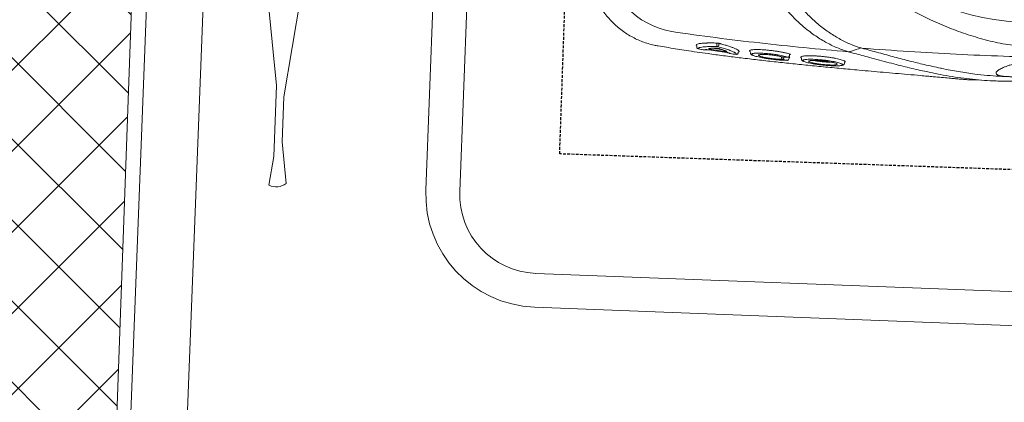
# Model space of a CAD drawing. Header units: millimetres. Extents: x 297264 to 416219, y -77299 to -23696.
# Tile 160 of 187: x 343469 to 343905, y -26633 to -26464. Entities that reach past the tile are written whole.
import ezdxf

# ---------------------------------------------------------------- set-up
doc = ezdxf.new("R2010")
doc.units = ezdxf.units.MM
doc.header["$LTSCALE"] = 2.5
doc.linetypes.add('11aa1PB-bd$0$11aa1PB-af$0$TRATTEGGIATA', pattern=[0.75, 0.5, -0.25])
for name, color, linetype, lineweight in [('CKD Equipments', 252, 'Continuous', 0), ('ELEVATION 1', 143, 'Continuous', 18), ('FURNITURES', 30, 'Continuous', 15), ('HATCH LIGHT', 250, 'Continuous', 0), ('K Equipment', 30, 'Continuous', 9), ('WALL', 132, 'Continuous', 25)]:
    doc.layers.add(name, color=color, linetype=linetype, lineweight=lineweight)
doc.layers.add('FAINTEQUIP', color=253, linetype='Continuous')

# ---------------------------------------------------------------- blocks, each defined once
blk = doc.blocks.new('awreg')
at = {"layer": 'K Equipment'}
for p, q in [((60947.98, 14506.41, -7.42), (61007.42, 14498.14, -7.42)), ((61038.98, 14498.13, -7.42), (61051.76, 14499.75, -7.42)), ((61038.98, 14498.13, -7.42), (61007.42, 14498.14, -7.42)), ((60947.98, 14486.41, -7.42), (61012.25, 14494.67, -7.42)), ((61032.24, 14494.67, -7.42), (61012.25, 14494.67, -7.42)), ((61032.24, 14494.67, -7.42), (61050.63, 14492.12, -7.42)), ((60701.19, 14430.21, -7.42), (61051.19, 14430.24, -7.42)), ((60701.19, 14415.21, -7.42), (61051.19, 14415.24, -7.42)), ((61086.19, 14380.24, -7.42), (61086.22, 13980.24, -7.42)), ((61101.19, 14380.24, -7.42), (61101.22, 13980.24, -7.42))]:
    blk.add_line(p, q, dxfattribs=at)
for centre, radius, start, end in [((61044.83, 14496.91, -7.42), 7.49, 320.4232, 22.6211), ((61051.19, 14380.24, -7.42), 50, 0.004, 90.004), ((61051.19, 14380.24, -7.42), 35, 0.004, 90.004)]:
    blk.add_arc(centre, radius, start, end, dxfattribs=at)
blk = doc.blocks.new('G$C62143A14')
at = {"linetype": 'Continuous', "lineweight": 0}
for p, q in [((49.55, 386.51), (49, 381.81)), ((49.57, 386.5), (49.57, 386.51)), ((48.88, 368.7), (48.87, 368.69)), ((49.39, 369.29), (49.5, 369.31)), ((50.37, 369.67), (50.78, 369.47)), ((49.44, 362.37), (48.95, 357.79)), ((50.85, 360.49), (51.48, 360.49)), ((51.33, 359.64), (50.86, 359.63)), ((47.71, 350.93), (47.62, 350.94)), ((47.68, 350.93), (48.05, 350.9)), ((48.57, 345.63), (48.03, 345.57)), ((45.34, 329.13), (45.33, 329.04)), ((45.95, 328.38), (46.32, 328.34)), ((46.82, 328.73), (46.75, 328.33)), ((46.79, 328.96), (46.78, 328.89)), ((47.41, 328.22), (47.77, 328.17)), ((46.65, 322.92), (46.12, 322.87)), ((44.97, 303.8), (45.36, 303.77)), ((45.65, 303.41), (45.51, 303.55)), ((45.8, 303.47), (45.65, 303.41)), ((49.57, 299.48), (50.21, 302.26))]:
    blk.add_line(p, q, dxfattribs=at)
at = {"linetype": 'Continuous', "lineweight": 0, "flags": 128}
for points in [[(50.36, 301.27), (50.36, 301.27), (50.36, 301.27)], [(51.87, 297.29), (51.12, 299.29), (50.37, 301.26)]]:
    blk.add_lwpolyline(points, dxfattribs=at)
at = {"linetype": 'Continuous', "lineweight": 0}
blk.add_circle((173.18, 226), 106.93, dxfattribs=at)
for centre, radius, start, end in [((93.4, 375.11), 37.74, 101.688, 171.5562), ((49.57, 368.62), 0.7, 105.1816, 173.5015), ((49.57, 368.62), 0.695, 105.2693, 173.8356), ((49.23, 365.55), 0.7, 173.3804, 218.7703), ((50.81, 359.83), 0.662, 86.742, 152.268), ((50.9, 360.34), 0.71, 196.8739, 266.2326), ((51.31, 359.28), 0.355, 16.969, 86.1806), ((51.49, 360.82), 0.331, 266.795, 332.1856), ((48.04, 354.42), 0.696, 128.4109, 174.5774), ((47.76, 351.62), 0.697, 174.0499, 258.4519), ((46.34, 331.01), 0.662, 90.4906, 162.5797), ((46.03, 329.07), 0.7, 182.9235, 263.468), ((46.36, 331.4), 0.685, 195.9711, 268.143), ((47.48, 328.91), 0.7, 181.8037, 263.5226)]:
    blk.add_arc(centre, radius, start, end, dxfattribs=at)
for points, knots in [([(79.19, 418.13), (79.18, 418.13), (78.27, 417.99), (76.52, 417.53), (73.94, 416.74), (71.43, 415.74), (68.99, 414.57), (66.56, 413.17), (64.18, 411.55), (61.88, 409.7), (59.76, 407.69), (57.83, 405.55), (56.09, 403.3), (54.54, 400.95), (53.19, 398.52), (52.04, 396.03), (51.09, 393.49), (50.34, 390.91), (49.81, 388.58), (49.62, 387.11), (49.54, 386.51)], [0, 0, 0, 0, 0.001134, 0.05921, 0.117416, 0.175724, 0.234114, 0.292568, 0.357035, 0.420781, 0.483687, 0.545808, 0.607185, 0.667848, 0.727816, 0.787098, 0.845698, 0.903609, 0.960817, 1, 1, 1, 1]), ([(48.93, 381.81), (48.6, 379.21), (47.9, 373.59), (47.04, 365.37), (46.3, 357.46), (45.69, 350.42), (45.11, 343.22), (44.57, 335.88), (44.05, 328.44), (43.55, 320.81), (43.08, 313.03), (42.64, 305.12), (42.26, 298.03), (41.95, 291.8), (41.68, 286.4), (41.42, 281.01), (41.15, 275.42), (40.92, 270.71), (40.72, 266.92), (40.56, 263.77), (40.38, 260.45), (40.21, 257.38), (40.08, 254.83), (39.98, 252.7), (39.9, 250.79), (39.84, 248.9), (39.83, 247.83), (39.91, 243.32)], [0, 0, 0, 0, 0.063316, 0.137046, 0.187379, 0.237747, 0.288072, 0.337874, 0.387718, 0.437523, 0.488782, 0.540075, 0.591317, 0.625909, 0.660493, 0.695746, 0.730982, 0.771161, 0.791716, 0.812265, 0.841912, 0.872106, 0.896195, 0.920292, 0.944907, 0.969526, 1, 1, 1, 1]), ([(50.21, 302.26), (50.81, 315.39), (51.6, 328.49), (53.06, 348.08), (53.59, 354.61), (54.76, 367.64), (55.39, 374.15), (56.07, 380.65)], [0, 0, 0, 0, 0.5, 0.5, 0.75, 0.75, 1, 1, 1, 1]), ([(48.88, 368.7), (48.82, 368.23), (48.77, 367.77), (48.72, 367.3), (48.66, 366.75), (48.59, 366.19), (48.53, 365.63)], [0, 0, 0, 0, 0.002, 0.002, 0.002, 0.004411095, 0.004411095, 0.004411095, 0.004411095]), ([(49.6, 367.67), (49.59, 367.74), (49.53, 368), (49.39, 368.32), (49.17, 368.7), (48.97, 368.7), (48.88, 368.7)], [0, 0, 0, 0, 0.074197, 0.28708, 0.641001, 1, 1, 1, 1]), ([(50.1, 369.38), (50.05, 369.37), (49.84, 369.35), (49.64, 369.33), (49.5, 369.31)], [0, 0, 0, 0, 0.205831, 1, 1, 1, 1]), ([(50.22, 360.13), (50.21, 360.96), (50.19, 362.64), (50.06, 364.8), (49.87, 366.58), (49.69, 367.32), (49.6, 367.67)], [0, 0, 0, 0, 0.240852, 0.487107, 0.75984, 1, 1, 1, 1]), ([(50.29, 369.5), (50.29, 369.5), (50.29, 369.5), (50.29, 369.49), (50.28, 369.48), (50.23, 369.43), (50.15, 369.38), (50.1, 369.38), (50.1, 369.38)], [0, 0, 0, 0, 0.014276, 0.209132, 0.380371, 0.579352, 0.841929, 1, 1, 1, 1]), ([(50.29, 369.5), (50.3, 369.54), (50.33, 369.64), (50.35, 369.66), (50.37, 369.67)], [0, 0, 0, 0, 0.370215, 1, 1, 1, 1]), ([(50.78, 369.47), (50.91, 369.23), (51.16, 368.75), (51.45, 367.18), (51.6, 365.66), (51.7, 364.15), (51.76, 362.77), (51.78, 361.37), (51.79, 360.67)], [0, 0, 0, 0, 0.21968, 0.439192, 0.658685, 0.696773, 0.849384, 1, 1, 1, 1]), ([(48.27, 357.44), (48.32, 357.9), (48.37, 358.37), (48.42, 358.83), (48.56, 360.13), (48.7, 361.42), (48.84, 362.72)], [0, 0, 0, 0, 0.002, 0.002, 0.002, 0.00758254, 0.00758254, 0.00758254, 0.00758254]), ([(48.64, 365.54), (48.66, 365.53), (48.67, 365.47), (48.69, 365.36), (48.69, 365.31), (48.69, 365.21), (48.69, 365.15), (48.69, 365.02), (48.69, 364.96), (48.68, 364.81), (48.68, 364.74), (48.66, 364.5), (48.65, 364.33), (48.63, 364.16)], [0, 0, 0, 0, 0.25, 0.25, 0.375, 0.375, 0.5, 0.5, 0.625, 0.625, 0.75, 0.75, 1, 1, 1, 1]), ([(48.84, 362.72), (48.86, 362.83), (48.87, 362.94), (48.9, 363.16), (48.92, 363.26), (48.95, 363.45), (48.97, 363.55), (49.01, 363.71), (49.02, 363.78), (49.08, 363.96), (49.11, 364.04), (49.16, 364.08), (49.17, 364.08), (49.2, 364.05), (49.21, 364.03), (49.21, 363.99)], [0, 0, 0, 0, 0.125, 0.125, 0.25, 0.25, 0.375, 0.375, 0.5, 0.5, 0.75, 0.75, 0.875, 0.875, 1, 1, 1, 1]), ([(49.21, 363.99), (49.25, 363.83), (49.29, 363.65), (49.35, 363.26), (49.38, 363.04), (49.45, 362.33), (49.49, 361.79), (49.52, 361.18)], [0, 0, 0, 0, 0.25, 0.25, 0.5, 0.5, 1, 1, 1, 1]), ([(48.01, 352.76), (48.15, 353.07), (48.49, 353.78), (49.05, 355.5), (49.64, 357.64), (50.03, 359.3), (50.22, 360.13)], [0, 0, 0, 0, 0.220226, 0.504612, 0.749666, 1, 1, 1, 1]), ([(51.65, 359.39), (51.61, 359.21), (51.57, 359.04), (51.49, 358.69), (51.37, 358.18), (51.25, 357.69), (51.02, 356.75), (50.86, 356.15), (50.56, 355.04), (50.4, 354.53), (50.1, 353.57), (49.95, 353.14), (49.52, 351.99), (49.25, 351.42), (48.94, 350.94), (48.88, 350.86), (48.76, 350.72), (48.7, 350.66), (48.53, 350.54), (48.43, 350.5), (48.33, 350.52)], [0, 0, 0, 0, 0.03125, 0.03125, 0.0625, 0.125, 0.125, 0.25, 0.25, 0.375, 0.375, 0.5, 0.5, 0.75, 0.75, 0.8125, 0.8125, 0.875, 0.875, 1, 1, 1, 1]), ([(49.3, 359.08), (49.22, 358.75), (49.13, 358.45), (48.97, 357.88), (48.89, 357.61), (48.66, 356.87), (48.5, 356.46), (48.36, 356.13)], [0, 0, 0, 0, 0.25, 0.25, 0.5, 0.5, 1, 1, 1, 1]), ([(49.52, 361.18), (49.52, 361.11), (49.52, 361.04), (49.52, 360.88), (49.52, 360.79), (49.51, 360.61), (49.5, 360.52), (49.49, 360.32), (49.48, 360.23), (49.46, 360.03), (49.45, 359.93), (49.42, 359.74), (49.41, 359.64), (49.38, 359.46), (49.36, 359.38), (49.33, 359.22), (49.31, 359.14), (49.3, 359.08)], [0, 0, 0, 0, 0.125, 0.125, 0.25, 0.25, 0.375, 0.375, 0.5, 0.5, 0.625, 0.625, 0.75, 0.75, 0.875, 0.875, 1, 1, 1, 1]), ([(51.79, 360.67), (51.79, 360.58), (51.79, 360.47), (51.77, 360.25), (51.76, 360.14), (51.74, 359.91), (51.72, 359.79), (51.69, 359.58), (51.67, 359.48), (51.65, 359.39)], [0, 0, 0, 0, 0.25, 0.25, 0.5, 0.5, 0.75, 0.75, 1, 1, 1, 1]), ([(47.35, 354.48), (47.3, 354.02), (47.25, 353.55), (47.21, 353.09), (47.16, 352.63), (47.11, 352.16), (47.07, 351.7)], [0, 0, 0, 0, 0.002, 0.002, 0.002, 0.003999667, 0.003999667, 0.003999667, 0.003999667]), ([(47.76, 355.99), (47.74, 355.82), (47.72, 355.65), (47.69, 355.41), (47.68, 355.33), (47.65, 355.19), (47.64, 355.12), (47.61, 354.99), (47.6, 354.93), (47.57, 354.82), (47.56, 354.77), (47.52, 354.65), (47.5, 354.6), (47.48, 354.58)], [0, 0, 0, 0, 0.25, 0.25, 0.375, 0.375, 0.5, 0.5, 0.625, 0.625, 0.75, 0.75, 1, 1, 1, 1]), ([(48.36, 356.13), (48.33, 356.05), (48.29, 356.03), (48.26, 356.07), (48.25, 356.1), (48.23, 356.17), (48.22, 356.23), (48.22, 356.36), (48.21, 356.43), (48.21, 356.6), (48.22, 356.69), (48.22, 356.89), (48.23, 357), (48.25, 357.22), (48.26, 357.33), (48.27, 357.44)], [0, 0, 0, 0, 0.25, 0.25, 0.375, 0.375, 0.5, 0.5, 0.625, 0.625, 0.75, 0.75, 0.875, 0.875, 1, 1, 1, 1]), ([(47.07, 351.7), (47.19, 351.73), (47.44, 351.79), (47.76, 352.19), (47.97, 352.67), (48.01, 352.76)], [0, 0, 0, 0, 0.4433, 0.896253, 1, 1, 1, 1]), ([(48.05, 350.9), (48.08, 350.89), (48.15, 350.88), (48.22, 350.82), (48.27, 350.76), (48.29, 350.71), (48.29, 350.69), (48.29, 350.69), (48.29, 350.69)], [0, 0, 0, 0, 0.175463, 0.400939, 0.589495, 0.747071, 0.890518, 1, 1, 1, 1]), ([(48.33, 350.52), (48.33, 350.53), (48.31, 350.55), (48.29, 350.61), (48.29, 350.69), (48.29, 350.69)], [0, 0, 0, 0, 0.3650586, 0.9797373, 1, 1, 1, 1]), ([(48.03, 345.57), (47.98, 345.55), (47.79, 345.55), (47.54, 345.37), (47.32, 345.13), (47.17, 344.9), (47.09, 344.69), (47.01, 344.4)], [0, 0, 0, 0, 0.085263, 0.298133, 0.53129, 0.85157, 1, 1, 1, 1]), ([(47.79, 344.33), (47.76, 344.44), (47.68, 344.73), (47.54, 344.94), (47.34, 344.96), (47.17, 344.77), (47.05, 344.49), (47.01, 344.4)], [0, 0, 0, 0, 0.142974, 0.381895, 0.621008, 0.867279, 1, 1, 1, 1]), ([(49.13, 345.73), (49.16, 345.68), (49.25, 345.55), (49.38, 345.02), (49.51, 344.18), (49.59, 343.09), (49.63, 341.8), (49.62, 340.35), (49.57, 338.78), (49.47, 337.13), (49.34, 335.45), (49.17, 333.78), (48.96, 332.16), (48.73, 330.64), (48.47, 329.22), (48.28, 328.43), (48.19, 328.03)], [0, 0, 0, 0, 0.036944, 0.111064, 0.185167, 0.25898, 0.332797, 0.405887, 0.478972, 0.551758, 0.624553, 0.69822, 0.771885, 0.845998, 0.920119, 1, 1, 1, 1]), ([(48.57, 345.63), (48.57, 345.63), (48.63, 345.76), (48.69, 345.8), (48.74, 345.83)], [0, 0, 0, 0, 0.031421, 1, 1, 1, 1]), ([(48.74, 345.83), (48.76, 345.86), (48.87, 345.99), (49, 345.97), (49.09, 345.79), (49.13, 345.73)], [0, 0, 0, 0, 0.160118, 0.714475, 1, 1, 1, 1]), ([(47.01, 344.4), (46.98, 344.33), (46.88, 344.11), (46.69, 343.49), (46.46, 342.54), (46.24, 341.39), (46.03, 340.08), (45.84, 338.67), (45.67, 337.16), (45.53, 335.62), (45.42, 334.09), (45.34, 332.62), (45.3, 331.25), (45.3, 330.07), (45.32, 329.43), (45.34, 329.13)], [0, 0, 0, 0, 0.034967, 0.11668, 0.198521, 0.28284, 0.363401, 0.446271, 0.52675, 0.609595, 0.689692, 0.772207, 0.85087, 0.93183, 1, 1, 1, 1]), ([(45.71, 331.21), (45.69, 331.75), (45.67, 332.78), (45.76, 334.81), (45.94, 336.87), (46.19, 338.84), (46.49, 340.42), (46.71, 341.33), (46.82, 341.49), (46.83, 341.5)], [0, 0, 0, 0, 0.170858, 0.332147, 0.492014, 0.656195, 0.819988, 0.986588, 1, 1, 1, 1]), ([(47.35, 341.5), (47.4, 341.27), (47.51, 340.77), (47.56, 339.28), (47.52, 337.42), (47.37, 335.36), (47.13, 333.35), (46.9, 331.99), (46.76, 331.38), (46.73, 331.23)], [0, 0, 0, 0, 0.140566, 0.301933, 0.463305, 0.622013, 0.785773, 0.94855, 1, 1, 1, 1]), ([(46.79, 328.96), (46.87, 329.3), (47.03, 330), (47.26, 331.25), (47.48, 332.65), (47.66, 334.12), (47.82, 335.66), (47.94, 337.19), (48.02, 338.69), (48.07, 340.09), (48.07, 341.38), (48.03, 342.5), (47.95, 343.44), (47.87, 344.05), (47.8, 344.27), (47.79, 344.33)], [0, 0, 0, 0, 0.081121, 0.164592, 0.245691, 0.329206, 0.409093, 0.49132, 0.570813, 0.652715, 0.73066, 0.81084, 0.889237, 0.969944, 1, 1, 1, 1]), ([(46.83, 341.5), (46.92, 341.67), (47.11, 342.02), (47.29, 341.92), (47.35, 341.55), (47.35, 341.5)], [0, 0, 0, 0, 0.4462454, 0.9349282, 1, 1, 1, 1]), ([(50.2, 302.21), (50.41, 303.06), (50.64, 303.91), (51.18, 305.63), (51.48, 306.49), (52.46, 309.06), (53.22, 310.78), (54.96, 314.19), (55.94, 315.9), (57.56, 318.43), (58.13, 319.28), (59.03, 320.54), (59.34, 320.96), (59.96, 321.8), (60.29, 322.21), (61.93, 324.29), (63.33, 325.9), (66.37, 329.01), (68, 330.49), (70.64, 332.59), (71.56, 333.27), (73.48, 334.56), (74.47, 335.17), (76.51, 336.3), (77.56, 336.82), (79.2, 337.51), (79.75, 337.73), (80.6, 338.03), (80.88, 338.13), (81.46, 338.31), (81.75, 338.4), (82.04, 338.48)], [0, 0, 0, 0, 0.0625, 0.0625, 0.125, 0.125, 0.25, 0.25, 0.375, 0.375, 0.4375, 0.4375, 0.46875, 0.46875, 0.5, 0.5, 0.625, 0.625, 0.75, 0.75, 0.8125, 0.8125, 0.875, 0.875, 0.9375, 0.9375, 0.96875, 0.96875, 0.984375, 0.984375, 1, 1, 1, 1]), ([(46.33, 331.68), (46.41, 331.68), (46.49, 331.68), (46.57, 331.68), (46.69, 331.69), (46.81, 331.69), (46.83, 331.69)], [0.0007933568, 0.0007933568, 0.0007933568, 0.0007933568, 0.0011395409, 0.0011395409, 0.0011395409, 0.0016472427, 0.0016472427, 0.0016472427, 0.0016472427]), ([(45.34, 329.13), (45.4, 329.49), (45.46, 329.84), (45.52, 330.2), (45.58, 330.54), (45.64, 330.87), (45.71, 331.21)], [0, 0, 0, 0, 0.002000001, 0.002000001, 0.002000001, 0.003901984, 0.003901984, 0.003901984, 0.003901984]), ([(46.32, 328.34), (46.36, 328.33), (46.44, 328.31), (46.52, 328.25), (46.56, 328.19), (46.57, 328.18), (46.57, 328.17), (46.57, 328.17), (46.57, 328.16)], [0, 0, 0, 0, 0.254985, 0.463826, 0.637296, 0.783337, 0.926867, 1, 1, 1, 1]), ([(46.74, 330.72), (46.69, 330.72), (46.56, 330.72), (46.42, 330.72), (46.34, 330.72)], [0, 0, 0, 0, 0.397181, 1, 1, 1, 1]), ([(46.75, 328.33), (46.73, 328.23), (46.71, 328.14), (46.67, 328.01), (46.66, 327.97), (46.63, 327.96), (46.62, 327.96), (46.61, 327.98), (46.6, 327.99), (46.59, 328.04), (46.58, 328.07), (46.58, 328.14), (46.58, 328.15), (46.57, 328.16)], [0, 0, 0, 0, 0.25, 0.25, 0.5, 0.5, 0.625, 0.625, 0.75, 0.75, 0.875, 0.875, 1, 1, 1, 1]), ([(46.73, 331.23), (46.74, 330.87), (46.75, 330.51), (46.76, 330.15), (46.77, 329.75), (46.78, 329.36), (46.79, 328.96)], [0, 0, 0, 0, 0.002000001, 0.002000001, 0.002000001, 0.004171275, 0.004171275, 0.004171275, 0.004171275]), ([(47.77, 328.17), (47.78, 328.17), (47.82, 328.17), (47.9, 328.14), (47.97, 328.08), (48.01, 328.02), (48.01, 328), (48.01, 327.99), (48.01, 327.99)], [0, 0, 0, 0, 0.005493, 0.289143, 0.515025, 0.705708, 0.87243, 1, 1, 1, 1]), ([(48.19, 328.03), (48.18, 327.98), (48.15, 327.87), (48.1, 327.78), (48.05, 327.81), (48.02, 327.89), (48.01, 327.98), (48.01, 327.99)], [0, 0, 0, 0, 0.170931, 0.43557, 0.700344, 0.964272, 1, 1, 1, 1]), ([(81.91, 331.3), (81.36, 331.14), (80.83, 330.96), (79.77, 330.57), (79.26, 330.35), (77.73, 329.68), (76.75, 329.18), (75.33, 328.37), (74.86, 328.09), (73.94, 327.5), (73.48, 327.2), (72.15, 326.27), (71.29, 325.63), (68.84, 323.63), (67.32, 322.21), (64.5, 319.27), (63.18, 317.74), (60.74, 314.58), (59.62, 312.99), (57.58, 309.77), (56.66, 308.15), (55.43, 305.71), (55.04, 304.9), (54.31, 303.27), (53.97, 302.45), (53.04, 300), (52.53, 298.38), (52.13, 296.78)], [0, 0, 0, 0, 0.03125, 0.03125, 0.0625, 0.0625, 0.125, 0.125, 0.15625, 0.15625, 0.1875, 0.1875, 0.25, 0.25, 0.375, 0.375, 0.5, 0.5, 0.625, 0.625, 0.75, 0.75, 0.8125, 0.8125, 0.875, 0.875, 1, 1, 1, 1]), ([(46.12, 322.87), (46.08, 322.84), (45.89, 322.85), (45.64, 322.67), (45.42, 322.43), (45.27, 322.2), (45.19, 321.99), (45.11, 321.69)], [0, 0, 0, 0, 0.0760045, 0.2920195, 0.5221541, 0.8303026, 1, 1, 1, 1]), ([(47.15, 323.14), (47.22, 323.01), (47.36, 322.78), (47.52, 322.03), (47.64, 321.1), (47.73, 319.94), (47.78, 318.6), (47.78, 317.11), (47.75, 315.53), (47.67, 313.89), (47.55, 312.24), (47.4, 310.61), (47.22, 309.05), (47.01, 307.61), (46.77, 306.32), (46.53, 305.23), (46.28, 304.37), (46.03, 303.74), (45.88, 303.56), (45.8, 303.47)], [0, 0, 0, 0, 0.066966, 0.12566, 0.184351, 0.242449, 0.30055, 0.358196, 0.415842, 0.473121, 0.530398, 0.588231, 0.646066, 0.704525, 0.762985, 0.822038, 0.881088, 0.940546, 1, 1, 1, 1]), ([(46.65, 322.92), (46.66, 322.94), (46.72, 323.08), (46.78, 323.12), (46.83, 323.14)], [0, 0, 0, 0, 0.269637, 1, 1, 1, 1]), ([(46.83, 323.14), (46.86, 323.17), (46.97, 323.31), (47.07, 323.21), (47.15, 323.14)], [0, 0, 0, 0, 0.258674, 1, 1, 1, 1]), ([(45.11, 321.69), (45.09, 321.64), (45, 321.45), (44.84, 320.86), (44.63, 319.96), (44.44, 318.85), (44.25, 317.58), (44.09, 316.19), (43.95, 314.73), (43.84, 313.22), (43.76, 311.73), (43.71, 310.29), (43.69, 308.94), (43.71, 307.72), (43.77, 306.65), (43.85, 305.81), (43.93, 305.27), (43.99, 305.12), (44, 305.09)], [0, 0, 0, 0, 0.023226, 0.092931, 0.162639, 0.232676, 0.302714, 0.372201, 0.441684, 0.510683, 0.579678, 0.648044, 0.716408, 0.784299, 0.852186, 0.919822, 0.987451, 1, 1, 1, 1]), ([(44.19, 307.56), (44.18, 307.58), (44.1, 307.78), (44.03, 308.8), (43.99, 310.49), (44.06, 312.55), (44.21, 314.67), (44.44, 316.66), (44.72, 318.23), (44.92, 319.03), (45.02, 319.2), (45.03, 319.21)], [0, 0, 0, 0, 0.015121, 0.155418, 0.294804, 0.433435, 0.572075, 0.71203, 0.853105, 0.994782, 1, 1, 1, 1]), ([(45.51, 319.2), (45.57, 319.04), (45.69, 318.64), (45.79, 317.29), (45.81, 315.44), (45.72, 313.35), (45.53, 311.24), (45.28, 309.37), (44.99, 307.95), (44.8, 307.52), (44.72, 307.33)], [0, 0, 0, 0, 0.0984, 0.230543, 0.361452, 0.492139, 0.623641, 0.756097, 0.8899, 1, 1, 1, 1]), ([(44.77, 305.11), (44.81, 305.22), (44.93, 305.5), (45.13, 306.21), (45.35, 307.2), (45.55, 308.37), (45.74, 309.69), (45.91, 311.11), (46.04, 312.6), (46.14, 314.11), (46.21, 315.58), (46.24, 316.99), (46.22, 318.29), (46.18, 319.46), (46.1, 320.44), (46, 321.18), (45.92, 321.48), (45.89, 321.6)], [0, 0, 0, 0, 0.045419, 0.115839, 0.186799, 0.257754, 0.32863, 0.399501, 0.469663, 0.539816, 0.608957, 0.678085, 0.746838, 0.815591, 0.884388, 0.95319, 1, 1, 1, 1]), ([(45.03, 319.21), (45.08, 319.31), (45.23, 319.62), (45.41, 319.65), (45.5, 319.28), (45.51, 319.2)], [0, 0, 0, 0, 0.294516, 0.862877, 1, 1, 1, 1]), ([(45.89, 321.6), (45.87, 321.66), (45.81, 321.92), (45.67, 322.18), (45.47, 322.26), (45.28, 322.08), (45.16, 321.8), (45.11, 321.69)], [0, 0, 0, 0, 0.074975, 0.308763, 0.600633, 0.840221, 1, 1, 1, 1]), ([(45.26, 309.38), (45.24, 309.62), (45.2, 310.29), (45.23, 311.82), (45.32, 313.71), (45.49, 315.53), (45.65, 316.8), (45.75, 317.23), (45.77, 317.32)], [0, 0, 0, 0, 0.1171914, 0.3236173, 0.5316923, 0.7421657, 0.9517971, 1, 1, 1, 1]), ([(44.47, 307), (44.44, 307.01), (44.33, 307.03), (44.25, 307.33), (44.19, 307.56)], [0, 0, 0, 0, 0.26459, 1, 1, 1, 1]), ([(44.72, 307.33), (44.7, 307.27), (44.61, 307.01), (44.53, 307.01), (44.47, 307)], [0, 0, 0, 0, 0.212645, 1, 1, 1, 1]), ([(44, 305.09), (44.04, 304.8), (44.09, 304.57), (44.21, 304.32), (44.42, 304.02), (44.64, 303.9), (44.97, 303.8)], [0, 0, 0, 0, 0.150992, 0.540293, 0.796534, 1, 1, 1, 1]), ([(44, 305.09), (44.04, 304.95), (44.14, 304.63), (44.26, 304.57), (44.32, 304.54)], [0, 0, 0, 0, 0.453626, 1, 1, 1, 1]), ([(44.32, 304.54), (44.44, 304.58), (44.58, 304.62), (44.74, 305.04), (44.77, 305.11)], [0, 0, 0, 0, 0.8365957, 1, 1, 1, 1]), ([(45.51, 303.55), (45.47, 303.56), (45.41, 303.59), (45.37, 303.74), (45.36, 303.77)], [0, 0, 0, 0, 0.735294, 1, 1, 1, 1]), ([(50.2, 302.21), (50.19, 302.14), (50.18, 302.06), (50.17, 301.89), (50.18, 301.81), (50.21, 301.64), (50.23, 301.56), (50.28, 301.41), (50.32, 301.34), (50.36, 301.27)], [0, 0, 0, 0, 0.25, 0.25, 0.5, 0.5, 0.75, 0.75, 1, 1, 1, 1]), ([(50.2, 302.21), (50.2, 302.22), (50.2, 302.22), (50.21, 302.23), (50.21, 302.24), (50.21, 302.25), (50.21, 302.26)], [0, 0, 0, 0, 0.00003361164, 0.00003361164, 0.00003361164, 0.00009841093, 0.00009841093, 0.00009841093, 0.00009841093]), ([(45.6, 147.31), (45.02, 149.63), (44.08, 153.42), (43.14, 158.58), (42.52, 162.49), (42.07, 166.08), (41.78, 169.32), (41.57, 172.51), (41.43, 175.54), (41.32, 178.54), (41.24, 181.43), (41.18, 184.13), (41.11, 187.04), (41.05, 190.57), (40.96, 194.84), (40.86, 199.86), (40.72, 205.12), (40.58, 210.4), (40.42, 215.41), (40.27, 220), (40.12, 224.07), (39.98, 227.69), (39.87, 230.87), (39.8, 233.7), (39.73, 239.01), (39.98, 246.66), (40.84, 255.43), (41.86, 262.6), (42.9, 268.77), (44.25, 275.81), (46, 283.98), (47.78, 291.81), (49.04, 297.24), (49.57, 299.48)], [0, 0, 0, 0, 0.0593635, 0.0971043, 0.1348438, 0.1667324, 0.198607, 0.2201848, 0.2417788, 0.2633349, 0.278122, 0.2929063, 0.3080418, 0.3231723, 0.3441056, 0.3655953, 0.3864814, 0.4080077, 0.4295299, 0.4486306, 0.4683357, 0.4884205, 0.5086324, 0.5289688, 0.5492243, 0.6333183, 0.7152132, 0.756242, 0.7972696, 0.8516973, 0.906117, 0.9611972, 1, 1, 1, 1]), ([(52.02, 296.33), (51.42, 293.79), (50.23, 288.7), (48.59, 281.61), (47.1, 274.85), (45.67, 268), (44.9, 263.56), (44.47, 261.16)], [0, 0, 0, 0, 0.192621, 0.385484, 0.57846, 0.771235, 1, 1, 1, 1]), ([(55.29, 128.94), (54.17, 142.82), (53.27, 156.72), (51.87, 184.59), (51.39, 198.55), (50.98, 219.52), (50.9, 226.52), (50.84, 240.51), (50.86, 247.5), (51.08, 268.46), (51.45, 282.4), (52.02, 296.33)], [0, 0, 0, 0, 0.25, 0.25, 0.5, 0.5, 0.625, 0.625, 0.75, 0.75, 1, 1, 1, 1]), ([(81.21, 156.98), (79.47, 159.59), (77.81, 162.21), (74.65, 167.51), (73.14, 170.18), (70.29, 175.58), (68.94, 178.31), (66.39, 183.83), (65.2, 186.62), (62.96, 192.26), (61.93, 195.1), (60.52, 199.39), (60.07, 200.83), (59.22, 203.72), (58.82, 205.17), (58.08, 208.1), (57.73, 209.57), (57.1, 212.54), (56.82, 214.04), (56.34, 217.05), (56.15, 218.57), (55.94, 220.88), (55.88, 221.66), (55.82, 222.82), (55.8, 223.21), (55.78, 224), (55.77, 224.39), (55.75, 226.36), (55.8, 227.92), (56.02, 230.99), (56.19, 232.52), (56.6, 235.54), (56.85, 237.04), (57.42, 240.02), (57.73, 241.5), (58.42, 244.43), (58.79, 245.89), (59.57, 248.78), (59.98, 250.22), (61.29, 254.51), (62.26, 257.35), (65.39, 265.8), (67.81, 271.36), (71.95, 279.63), (73.4, 282.35), (76.46, 287.74), (78.07, 290.4), (79.75, 293.03)], [0, 0, 0, 0, 0.0625, 0.0625, 0.125, 0.125, 0.1875, 0.1875, 0.25, 0.25, 0.3125, 0.3125, 0.34375, 0.34375, 0.375, 0.375, 0.40625, 0.40625, 0.4375, 0.4375, 0.46875, 0.46875, 0.484375, 0.484375, 0.492187, 0.492187, 0.5, 0.5, 0.53125, 0.53125, 0.5625, 0.5625, 0.59375, 0.59375, 0.625, 0.625, 0.65625, 0.65625, 0.6875, 0.6875, 0.75, 0.75, 0.875, 0.875, 0.9375, 0.9375, 1, 1, 1, 1]), ([(44.47, 261.16), (44.44, 260.98), (43.93, 258.18), (43.23, 253.09), (42.27, 244.62), (41.92, 237.77), (41.88, 232.66), (41.9, 230.93), (41.91, 230.14)], [0, 0, 0, 0, 0.016162, 0.250764, 0.485322, 0.836539, 0.925214, 1, 1, 1, 1]), ([(42.51, 207.1), (42.47, 208.53), (42.43, 209.94), (42.38, 211.68), (42.37, 212.02), (42.35, 212.71), (42.34, 213.05), (42.31, 214.05), (42.29, 214.71), (42.25, 215.99), (42.23, 216.62), (42.2, 217.54), (42.19, 217.85), (42.17, 218.45), (42.16, 218.74), (42.12, 220.18), (42.08, 221.26), (42.04, 222.76), (42.02, 223.24), (41.99, 224.18), (41.98, 224.63), (41.95, 225.92), (41.93, 226.71), (41.91, 228.15), (41.9, 228.82), (41.9, 229.73), (41.9, 230.03), (41.91, 230.59), (41.91, 230.86), (41.94, 232.14), (41.98, 232.98), (42.12, 234.36), (42.22, 234.91), (42.39, 235.55), (42.46, 235.73), (42.56, 235.96), (42.6, 236.03), (42.68, 236.16), (42.72, 236.22), (42.93, 236.46), (43.12, 236.55), (43.54, 236.51), (43.78, 236.38), (44.29, 235.92), (44.57, 235.59), (45.17, 234.68), (45.49, 234.11), (45.93, 233.22), (46.01, 233.03), (46.19, 232.64), (46.28, 232.43), (46.55, 231.79), (46.73, 231.32), (47.11, 230.3), (47.3, 229.74), (47.69, 228.53), (47.89, 227.87), (48.28, 226.45), (48.47, 225.69), (48.86, 224.02), (49.05, 223.12), (49.33, 221.64), (49.42, 221.13), (49.59, 220.08), (49.68, 219.53), (49.84, 218.41), (49.92, 217.83), (50.04, 216.92), (50.07, 216.61), (50.15, 215.99), (50.18, 215.67), (50.35, 214.08), (50.46, 212.76), (50.59, 210.72), (50.63, 210.02), (50.68, 208.96), (50.7, 208.61), (50.72, 207.9), (50.73, 207.54), (50.76, 206.48), (50.77, 205.78), (50.78, 204.72), (50.78, 204.37), (50.78, 203.67), (50.77, 203.32), (50.75, 201.59), (50.71, 200.26), (50.62, 198.67), (50.6, 198.36), (50.56, 197.73), (50.54, 197.42), (50.47, 196.51), (50.42, 195.92), (50.26, 194.23), (50.14, 193.18), (49.94, 191.7), (49.87, 191.23), (49.73, 190.31), (49.65, 189.88), (49.43, 188.62), (49.27, 187.85), (48.95, 186.43), (48.79, 185.78), (48.55, 184.87), (48.46, 184.58), (48.3, 184.02), (48.22, 183.75), (47.82, 182.47), (47.5, 181.62), (46.89, 180.21), (46.6, 179.63), (46.18, 178.94), (46.04, 178.74), (45.78, 178.39), (45.65, 178.25), (45.28, 177.9), (45.05, 177.77), (44.63, 177.73), (44.44, 177.82), (44.09, 178.2), (43.94, 178.5), (43.73, 179.13), (43.66, 179.37), (43.57, 179.79), (43.54, 179.94), (43.48, 180.25), (43.46, 180.41), (43.32, 181.28), (43.24, 182.12), (43.14, 183.4), (43.12, 183.66), (43.09, 184.22), (43.07, 184.52), (43.03, 185.44), (43, 186.1), (42.95, 187.54), (42.93, 188.32), (42.89, 189.61), (42.88, 190.05), (42.86, 190.98), (42.85, 191.47), (42.82, 192.99), (42.79, 194.06), (42.76, 195.79), (42.75, 196.38), (42.73, 197.3), (42.72, 197.62), (42.71, 198.25), (42.7, 198.57), (42.67, 200.18), (42.64, 201.5), (42.6, 203.56), (42.58, 204.26), (42.54, 205.68), (42.53, 206.39), (42.51, 207.1)], [0, 0, 0, 0, 0.015625, 0.015625, 0.019531, 0.019531, 0.023438, 0.023438, 0.03125, 0.03125, 0.039063, 0.039063, 0.042969, 0.042969, 0.046875, 0.046875, 0.0625, 0.0625, 0.070313, 0.070313, 0.078125, 0.078125, 0.09375, 0.09375, 0.109375, 0.109375, 0.117188, 0.117188, 0.125, 0.125, 0.15625, 0.15625, 0.1875, 0.1875, 0.203125, 0.203125, 0.210938, 0.210938, 0.21875, 0.21875, 0.25, 0.25, 0.28125, 0.28125, 0.3125, 0.3125, 0.34375, 0.34375, 0.351563, 0.351563, 0.359375, 0.359375, 0.375, 0.375, 0.390625, 0.390625, 0.40625, 0.40625, 0.421875, 0.421875, 0.4375, 0.4375, 0.445313, 0.445313, 0.453125, 0.453125, 0.460938, 0.460938, 0.464844, 0.464844, 0.46875, 0.46875, 0.484375, 0.484375, 0.492188, 0.492188, 0.496094, 0.496094, 0.5, 0.5, 0.507813, 0.507813, 0.511719, 0.511719, 0.515625, 0.515625, 0.53125, 0.53125, 0.535156, 0.535156, 0.539063, 0.539063, 0.546875, 0.546875, 0.5625, 0.5625, 0.570313, 0.570313, 0.578125, 0.578125, 0.59375, 0.59375, 0.609375, 0.609375, 0.617188, 0.617188, 0.625, 0.625, 0.65625, 0.65625, 0.6875, 0.6875, 0.703125, 0.703125, 0.71875, 0.71875, 0.75, 0.75, 0.78125, 0.78125, 0.8125, 0.8125, 0.828125, 0.828125, 0.835938, 0.835938, 0.84375, 0.84375, 0.875, 0.875, 0.882812, 0.882812, 0.890625, 0.890625, 0.90625, 0.90625, 0.921875, 0.921875, 0.929687, 0.929687, 0.9375, 0.9375, 0.953125, 0.953125, 0.960937, 0.960937, 0.964844, 0.964844, 0.96875, 0.96875, 0.984375, 0.984375, 0.992187, 0.992187, 1, 1, 1, 1])]:
    blk.add_open_spline(points, degree=3, knots=knots, dxfattribs=at)
for points in [[(48.63, 364.16), (48.33, 361.44), (48.04, 358.72), (47.76, 355.99)], [(48.53, 365.63), (48.57, 365.61), (48.61, 365.59), (48.64, 365.54)], [(47.48, 354.58), (47.43, 354.53), (47.39, 354.5), (47.35, 354.48)], [(50.36, 301.27), (50.36, 301.27), (50.36, 301.27), (50.37, 301.26)], [(51.87, 297.29), (52.01, 297.13), (52.1, 296.95), (52.13, 296.78)], [(52.13, 296.78), (52.09, 296.63), (52.06, 296.48), (52.02, 296.33)]]:
    blk.add_open_spline(points, degree=3, dxfattribs=at)
at = {"layer": 'FAINTEQUIP', "color": 4, "linetype": '11aa1PB-bd$0$11aa1PB-af$0$TRATTEGGIATA'}
blk.add_lwpolyline([(337, 429.45), (338.5, 25.45), (1.5, 24.2), (0, 428.19), (337, 429.45)], dxfattribs=at)

msp = doc.modelspace()

# ---------------------------------------------------------------- hatches: boundary and pattern name
at = {"layer": 'HATCH LIGHT', "true_color": 0x636466}
h = msp.add_hatch(dxfattribs=at)
h.set_pattern_fill('ANSI32', color=251, scale=6)
h.set_pattern_definition([(45, (278504.94, -46725.026), (-40.411153, 40.411153), []), (45, (278531.88, -46725.026), (-40.411153, 40.411153), [])])
h.paths.add_polyline_path([(355647.78, -32589.97), (355453.84, -32638.82), (355635.38, -33359.69), (343082.73, -33359.58, -0.000263), (343068.2, -33559.58), (355891.99, -33559.7)])
h.paths.add_polyline_path([(343496.68, -25157.06), (343296.59, -25157.06, -0.011972), (342815.37, -34256.03), (343015.96, -34256.03, 0.01196)])
h.paths.add_polyline_path([(343480.3, -25697.6), (353159.24, -26046.56, 0.003501), (353653.31, -26800.64), (353820.94, -26691.53), (353270.83, -25850.46), (343486.54, -25497.7, -0.000262)])
h = msp.add_hatch(dxfattribs=at)
h.set_pattern_fill('ANSI37', color=251, scale=8)
h.set_pattern_definition([(45, (278504.942, -46725.026), (-17.960512, 17.960512), []), (135, (278504.942, -46725.026), (-17.960512, -17.960512), [])])
edge = h.paths.add_edge_path()
edge.add_line((346273.84, -25798.32), (343480.3, -25697.6))
edge.add_arc((153082.95, -19659.44), 190493.08, 356.5735369, 358.1835586, ccw=False)
edge.add_line((343235.48, -31044.72), (346084.7, -31044.74))
edge.add_line((346084.7, -31044.74), (346211.2, -27535.69))
edge.add_line((346211.2, -27535.69), (346111.27, -27532.09))
edge.add_line((346111.27, -27532.09), (346082.02, -28343.52))
edge.add_line((346082.02, -28343.52), (346082.02, -28343.52))
edge.add_line((346082.02, -28343.52), (346017.17, -30142.35))
edge.add_line((346017.17, -30142.35), (345988.24, -30944.74))
edge.add_line((345988.24, -30944.74), (343356.53, -30944.72))
edge.add_line((343356.53, -30944.72), (343482.55, -27449.28))
edge.add_line((343482.55, -27449.28), (344481.9, -27485.31))
edge.add_line((344481.9, -27485.31), (344523.3, -27486.81))
edge.add_line((344523.3, -27486.81), (344526.9, -27386.87))
edge.add_line((344526.9, -27386.87), (343486.16, -27349.35))
edge.add_line((343486.16, -27349.35), (343542.06, -25799.9))
edge.add_line((343542.06, -25799.9), (345041.09, -25853.94))
edge.add_line((345041.09, -25853.94), (345030.28, -26153.75))
edge.add_line((345030.28, -26153.75), (345006.88, -26801.7))
edge.add_line((345006.88, -26801.7), (345004.23, -26874.86))
edge.add_line((345004.23, -26874.86), (345104.17, -26878.47))
edge.add_line((345104.17, -26878.47), (345140.97, -25857.54))
edge.add_line((345140.97, -25857.54), (346170.3, -25894.65))
edge.add_line((346170.3, -25894.65), (346143.7, -26632.68))
edge.add_line((346143.7, -26632.68), (346243.63, -26636.28))
edge.add_line((346243.63, -26636.28), (346273.84, -25798.32))

# ---------------------------------------------------------------- linework, layer by layer
at = {"layer": 'CKD Equipments'}
msp.add_lwpolyline([(343549.81, -25813.9), (343491.97, -27312.79), (344191.45, -27339.78), (344249.29, -25840.89), (343549.81, -25813.9), (343574.79, -25814.87), (343516.95, -27313.75)], dxfattribs=at)
at = {"layer": 'ELEVATION 1'}
msp.add_line((343486.16, -27349.35), (343542.06, -25799.9), dxfattribs=at)
at = {"layer": 'WALL'}
msp.add_arc((153082.95, -19659.44), 190493.08, 355.6053841, 358.3462139, dxfattribs=at)

# ---------------------------------------------------------------- block references
at = {"layer": 'CKD Equipments', "ltscale": 0.25, "rotation": 87.79023278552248}
msp.add_blockref('G$C62143A14', (344135.77, -26539.83), dxfattribs=at)
at = {"layer": 'FURNITURES', "xscale": -1, "rotation": 87.79023278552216}
msp.add_blockref('awreg', (360422.18, 33910.03, 7.42), dxfattribs=at)

doc.saveas('drawing.dxf')
